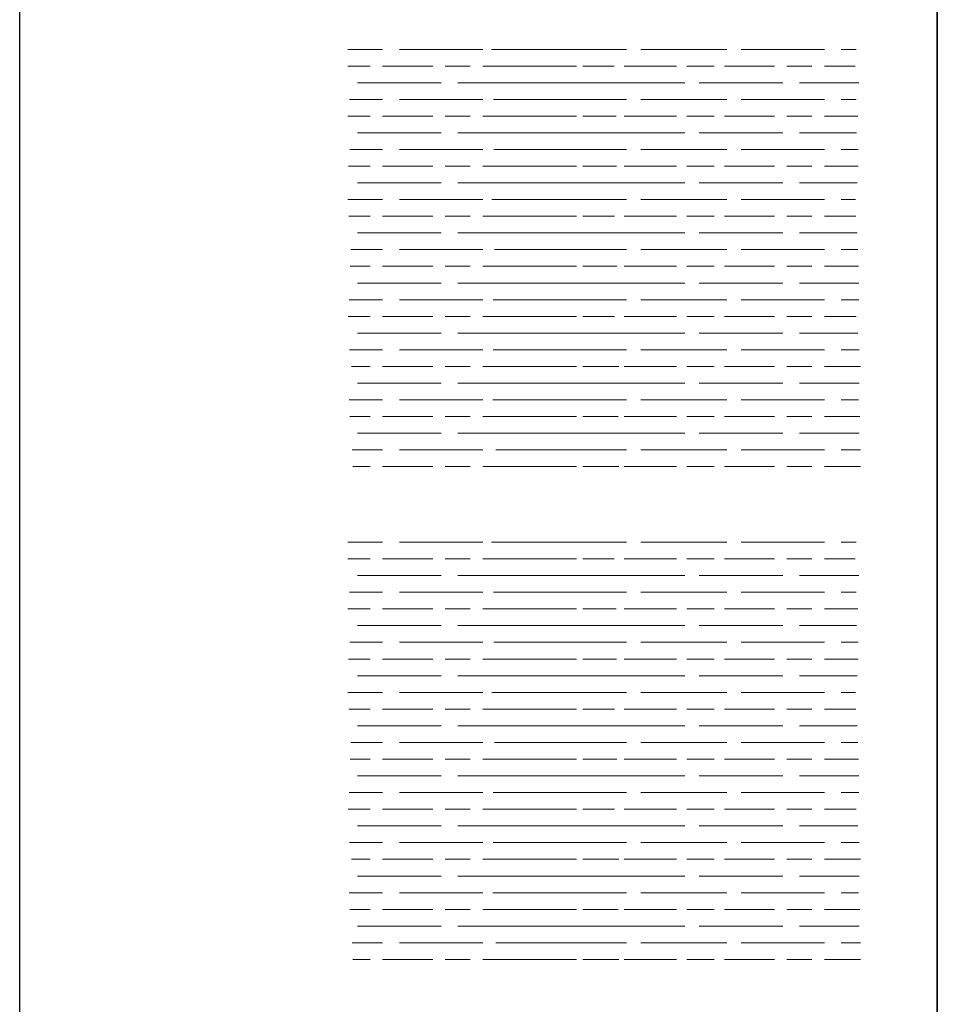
# Model space of a CAD drawing. Header units: millimetres. Extents: x 251300 to 581040, y -9130 to 111283.
# Tile 15 of 57: x 283422 to 284522, y 25946 to 27125. Entities that reach past the tile are written whole.
import ezdxf

# ---------------------------------------------------------------- set-up
doc = ezdxf.new("R2010")
doc.units = ezdxf.units.MM
for name, color, linetype, lineweight in [('APPARAAT1', 2, 'Continuous', 25), ('BWK MUREN', 3, 'Continuous', 35), ('HATCH PS', 252, 'Continuous', 5)]:
    doc.layers.add(name, color=color, linetype=linetype, lineweight=lineweight)

msp = doc.modelspace()

# ---------------------------------------------------------------- hatches: boundary and pattern name
at = {"layer": 'HATCH PS'}
h = msp.add_hatch(dxfattribs=at)
h.set_pattern_fill('GOST_WOOD', color=42, scale=10, angle=-89.9998)
h.set_pattern_definition([(0.0002, (277997.176, 29069.874), (0.0002, -60), [100, -20]), (0.0002, (277977.176, 29049.874), (0.0002, -60), [60, -15, 30, -15]), (0.0002, (277947.176, 29029.874), (0.0002, -60), [100, -20])])
h.paths.add_polyline_path([(283818, 26969.7), (283815.6, 26981.6), (283815.3, 26983.2), (283815.3, 27004.7), (283815.6, 27011.3), (283818, 27019.6), (283816.8, 27044.5), (283815.6, 27058.7), (283815.3, 27061.7), (283815.3, 27093.5), (283816.3, 27099.5), (283824.1, 27099.9), (283838.5, 27101.5), (283856.7, 27099.9), (283874, 27097.4), (283892.1, 27101.1), (283911.1, 27101.5), (283925.1, 27101.1), (283944, 27100.3), (283956.4, 27101.1), (283970.8, 27100.7), (283979.5, 27101.1), (283993.9, 27099.1), (284003.4, 27099.9), (284013.3, 27101.1), (284035.9, 27099.1), (284045.8, 27101.1), (284059.8, 27101.9), (284073.4, 27100.7), (284086.2, 27101.9), (284097.3, 27101.5), (284114.7, 27101.5), (284127.9, 27102.1), (284134.4, 27101.5), (284136.2, 27101.9), (284135, 27086), (284133.9, 27065.9), (284138.6, 27050.4), (284135, 27027.9), (284137.4, 27008.9), (284135, 26982.8), (284138.6, 26965), (284136.2, 26923.5), (284133.9, 26904.5), (284136.2, 26872.4), (284137.4, 26840.4), (284138.6, 26822.6), (284138.6, 26790.6), (284135, 26770.4), (284138.6, 26734.8), (284140.3, 26714.9), (284140.3, 26700.9), (284137.4, 26679), (284139.8, 26651.7), (284138.6, 26626.8), (284140.3, 26615.7), (284140.3, 26578.4), (284139.8, 26572.7), (284098.4, 26572.7), (284093.2, 26573.2), (284088.3, 26572.7), (284053.1, 26572.7), (284051.2, 26572.8), (284049.2, 26572.7), (284040, 26572.7), (284032.6, 26573.6), (284020.7, 26572.7), (283960.6, 26572.7), (283957.2, 26573.2), (283950.6, 26572.7), (283906.8, 26572.7), (283906.1, 26572.8), (283882.2, 26572.8), (283855, 26572.7), (283854.6, 26572.8), (283853.8, 26572.7), (283820.8, 26572.7), (283821.5, 26578.2), (283821.5, 26593.6), (283820.3, 26615), (283819.2, 26628), (283816.8, 26673.1), (283819.2, 26695.6), (283820.3, 26707.5), (283816.8, 26721.7), (283818, 26737.2), (283816.8, 26751.4), (283815.6, 26771.6), (283816.8, 26782.3), (283818, 26809.6), (283818, 26821.4), (283819.2, 26854.6), (283818, 26876), (283816.8, 26890.2), (283815.6, 26906.9), (283815.6, 26944.8)])
h = msp.add_hatch(dxfattribs=at)
h.set_pattern_fill('GOST_WOOD', color=42, scale=10, angle=-89.9998)
h.set_pattern_definition([(0.0002, (278169.59, 29069.874), (0.0002, -60), [100, -20]), (0.0002, (278149.59, 29049.874), (0.0002, -60), [60, -15, 30, -15]), (0.0002, (278119.59, 29029.874), (0.0002, -60), [100, -20])])
h.paths.add_polyline_path([(283990.4, 26969.7), (283988, 26981.6), (283987.7, 26983.2), (283987.7, 27004.7), (283988, 27011.3), (283990.4, 27019.6), (283989.2, 27044.5), (283988, 27058.7), (283987.7, 27061.7), (283987.7, 27093.5), (283988.7, 27099.5), (283996.5, 27099.9), (284010.9, 27101.5), (284029.1, 27099.9), (284046.4, 27097.4), (284064.5, 27101.1), (284083.5, 27101.5), (284097.5, 27101.1), (284116.4, 27100.3), (284128.8, 27101.1), (284143.2, 27100.7), (284151.9, 27101.1), (284166.3, 27099.1), (284175.8, 27099.9), (284185.7, 27101.1), (284208.4, 27099.1), (284218.2, 27101.1), (284232.3, 27101.9), (284245.9, 27100.7), (284258.6, 27101.9), (284269.8, 27101.5), (284287.1, 27101.5), (284300.3, 27102.1), (284306.9, 27101.5), (284308.6, 27101.9), (284307.5, 27086), (284306.3, 27065.9), (284311, 27050.4), (284307.5, 27027.9), (284309.8, 27008.9), (284307.5, 26982.8), (284311, 26965), (284308.6, 26923.5), (284306.3, 26904.5), (284308.6, 26872.4), (284309.8, 26840.4), (284311, 26822.6), (284311, 26790.6), (284307.5, 26770.4), (284311, 26734.8), (284312.7, 26714.9), (284312.7, 26700.9), (284309.8, 26679), (284312.2, 26651.7), (284311, 26626.8), (284312.7, 26615.7), (284312.7, 26578.4), (284312.2, 26572.7), (284270.8, 26572.7), (284265.6, 26573.2), (284260.7, 26572.7), (284225.5, 26572.7), (284223.6, 26572.8), (284221.6, 26572.7), (284212.4, 26572.7), (284205.1, 26573.6), (284193.1, 26572.7), (284133, 26572.7), (284129.6, 26573.2), (284123, 26572.7), (284079.3, 26572.7), (284078.5, 26572.8), (284054.6, 26572.8), (284027.5, 26572.7), (284027, 26572.8), (284026.2, 26572.7), (283993.3, 26572.7), (283993.9, 26578.2), (283993.9, 26593.6), (283992.8, 26615), (283991.6, 26628), (283989.2, 26673.1), (283991.6, 26695.6), (283992.8, 26707.5), (283989.2, 26721.7), (283990.4, 26737.2), (283989.2, 26751.4), (283988, 26771.6), (283989.2, 26782.3), (283990.4, 26809.6), (283990.4, 26821.4), (283991.6, 26854.6), (283990.4, 26876), (283989.2, 26890.2), (283988, 26906.9), (283988, 26944.8)])
h = msp.add_hatch(dxfattribs=at)
h.set_pattern_fill('GOST_WOOD', color=42, scale=10, angle=-89.9998)
h.set_pattern_definition([(0.0002, (278286.764, 29069.874), (0.0002, -60), [100, -20]), (0.0002, (278266.764, 29049.874), (0.0002, -60), [60, -15, 30, -15]), (0.0002, (278236.764, 29029.874), (0.0002, -60), [100, -20])])
h.paths.add_polyline_path([(284107.6, 26969.7), (284105.2, 26981.6), (284104.9, 26983.2), (284104.9, 27004.7), (284105.2, 27011.3), (284107.6, 27019.6), (284106.4, 27044.5), (284105.2, 27058.7), (284104.9, 27061.7), (284104.9, 27093.5), (284105.8, 27099.5), (284113.7, 27099.9), (284128.1, 27101.5), (284146.2, 27099.9), (284163.6, 27097.4), (284181.7, 27101.1), (284200.6, 27101.5), (284214.7, 27101.1), (284233.6, 27100.3), (284246, 27101.1), (284260.4, 27100.7), (284269.1, 27101.1), (284283.5, 27099.1), (284293, 27099.9), (284302.9, 27101.1), (284325.5, 27099.1), (284335.4, 27101.1), (284349.4, 27101.9), (284363, 27100.7), (284375.8, 27101.9), (284386.9, 27101.5), (284404.2, 27101.5), (284417.5, 27102.1), (284424, 27101.5), (284425.8, 27101.9), (284424.6, 27086), (284423.4, 27065.9), (284428.2, 27050.4), (284424.6, 27027.9), (284427, 27008.9), (284424.6, 26982.8), (284428.2, 26965), (284425.8, 26923.5), (284423.4, 26904.5), (284425.8, 26872.4), (284427, 26840.4), (284428.2, 26822.6), (284428.2, 26790.6), (284424.6, 26770.4), (284428.2, 26734.8), (284429.9, 26714.9), (284429.9, 26700.9), (284427, 26679), (284429.4, 26651.7), (284428.2, 26626.8), (284429.9, 26615.7), (284429.9, 26578.4), (284429.4, 26572.7), (284388, 26572.7), (284382.8, 26573.2), (284377.9, 26572.7), (284342.7, 26572.7), (284340.8, 26572.8), (284338.7, 26572.7), (284329.6, 26572.7), (284322.2, 26573.6), (284310.3, 26572.7), (284250.2, 26572.7), (284246.8, 26573.2), (284240.2, 26572.7), (284196.4, 26572.7), (284195.7, 26572.8), (284171.8, 26572.8), (284144.6, 26572.7), (284144.2, 26572.8), (284143.4, 26572.7), (284110.4, 26572.7), (284111.1, 26578.2), (284111.1, 26593.6), (284109.9, 26615), (284108.7, 26628), (284106.4, 26673.1), (284108.7, 26695.6), (284109.9, 26707.5), (284106.4, 26721.7), (284107.6, 26737.2), (284106.4, 26751.4), (284105.2, 26771.6), (284106.4, 26782.3), (284107.6, 26809.6), (284107.6, 26821.4), (284108.7, 26854.6), (284107.6, 26876), (284106.4, 26890.2), (284105.2, 26906.9), (284105.2, 26944.8)])
h = msp.add_hatch(dxfattribs=at)
h.set_pattern_fill('GOST_WOOD', color=42, scale=10, angle=-89.9998)
h.set_pattern_definition([(0.0002, (277997.176, 28479.36), (0.0002, -60), [100, -20]), (0.0002, (277977.176, 28459.36), (0.0002, -60), [60, -15, 30, -15]), (0.0002, (277947.176, 28439.36), (0.0002, -60), [100, -20])])
h.paths.add_polyline_path([(283818, 26379.2), (283815.6, 26391.1), (283815.3, 26392.7), (283815.3, 26414.2), (283815.6, 26420.8), (283818, 26429.1), (283816.8, 26454), (283815.6, 26468.2), (283815.3, 26471.2), (283815.3, 26503), (283816.3, 26509), (283824.1, 26509.4), (283838.5, 26511), (283856.7, 26509.4), (283874, 26506.9), (283892.1, 26510.6), (283911.1, 26511), (283925.1, 26510.6), (283944, 26509.8), (283956.4, 26510.6), (283970.8, 26510.2), (283979.5, 26510.6), (283993.9, 26508.5), (284003.4, 26509.4), (284013.3, 26510.6), (284035.9, 26508.5), (284045.8, 26510.6), (284059.8, 26511.4), (284073.4, 26510.2), (284086.2, 26511.4), (284097.3, 26511), (284114.7, 26511), (284127.9, 26511.6), (284134.4, 26511), (284136.2, 26511.4), (284135, 26495.5), (284133.9, 26475.3), (284138.6, 26459.9), (284135, 26437.4), (284137.4, 26418.4), (284135, 26392.3), (284138.6, 26374.5), (284136.2, 26332.9), (284133.9, 26314), (284136.2, 26281.9), (284137.4, 26249.9), (284138.6, 26232.1), (284138.6, 26200.1), (284135, 26179.9), (284138.6, 26144.3), (284140.3, 26124.3), (284140.3, 26110.3), (284137.4, 26088.5), (284139.8, 26061.2), (284138.6, 26036.3), (284140.3, 26025.2), (284140.3, 25987.9), (284139.8, 25982.2), (284098.4, 25982.2), (284093.2, 25982.7), (284088.3, 25982.2), (284053.1, 25982.2), (284051.2, 25982.3), (284049.2, 25982.2), (284040, 25982.2), (284032.6, 25983.1), (284020.7, 25982.2), (283960.6, 25982.2), (283957.2, 25982.7), (283950.6, 25982.2), (283906.8, 25982.2), (283906.1, 25982.3), (283882.2, 25982.3), (283855, 25982.2), (283854.6, 25982.3), (283853.8, 25982.2), (283820.8, 25982.2), (283821.5, 25987.7), (283821.5, 26003.1), (283820.3, 26024.4), (283819.2, 26037.5), (283816.8, 26082.6), (283819.2, 26105.1), (283820.3, 26117), (283816.8, 26131.2), (283818, 26146.7), (283816.8, 26160.9), (283815.6, 26181.1), (283816.8, 26191.7), (283818, 26219), (283818, 26230.9), (283819.2, 26264.1), (283818, 26285.5), (283816.8, 26299.7), (283815.6, 26316.3), (283815.6, 26354.3)])
h = msp.add_hatch(dxfattribs=at)
h.set_pattern_fill('GOST_WOOD', color=42, scale=10, angle=-89.9998)
h.set_pattern_definition([(0.0002, (278169.59, 28479.36), (0.0002, -60), [100, -20]), (0.0002, (278149.59, 28459.36), (0.0002, -60), [60, -15, 30, -15]), (0.0002, (278119.59, 28439.36), (0.0002, -60), [100, -20])])
h.paths.add_polyline_path([(283990.4, 26379.2), (283988, 26391.1), (283987.7, 26392.7), (283987.7, 26414.2), (283988, 26420.8), (283990.4, 26429.1), (283989.2, 26454), (283988, 26468.2), (283987.7, 26471.2), (283987.7, 26503), (283988.7, 26509), (283996.5, 26509.4), (284010.9, 26511), (284029.1, 26509.4), (284046.4, 26506.9), (284064.5, 26510.6), (284083.5, 26511), (284097.5, 26510.6), (284116.4, 26509.8), (284128.8, 26510.6), (284143.2, 26510.2), (284151.9, 26510.6), (284166.3, 26508.5), (284175.8, 26509.4), (284185.7, 26510.6), (284208.4, 26508.5), (284218.2, 26510.6), (284232.3, 26511.4), (284245.9, 26510.2), (284258.6, 26511.4), (284269.8, 26511), (284287.1, 26511), (284300.3, 26511.6), (284306.9, 26511), (284308.6, 26511.4), (284307.5, 26495.5), (284306.3, 26475.3), (284311, 26459.9), (284307.5, 26437.4), (284309.8, 26418.4), (284307.5, 26392.3), (284311, 26374.5), (284308.6, 26332.9), (284306.3, 26314), (284308.6, 26281.9), (284309.8, 26249.9), (284311, 26232.1), (284311, 26200.1), (284307.5, 26179.9), (284311, 26144.3), (284312.7, 26124.3), (284312.7, 26110.3), (284309.8, 26088.5), (284312.2, 26061.2), (284311, 26036.3), (284312.7, 26025.2), (284312.7, 25987.9), (284312.2, 25982.2), (284270.8, 25982.2), (284265.6, 25982.7), (284260.7, 25982.2), (284225.5, 25982.2), (284223.6, 25982.3), (284221.6, 25982.2), (284212.4, 25982.2), (284205.1, 25983.1), (284193.1, 25982.2), (284133, 25982.2), (284129.6, 25982.7), (284123, 25982.2), (284079.3, 25982.2), (284078.5, 25982.3), (284054.6, 25982.3), (284027.5, 25982.2), (284027, 25982.3), (284026.2, 25982.2), (283993.3, 25982.2), (283993.9, 25987.7), (283993.9, 26003.1), (283992.8, 26024.4), (283991.6, 26037.5), (283989.2, 26082.6), (283991.6, 26105.1), (283992.8, 26117), (283989.2, 26131.2), (283990.4, 26146.7), (283989.2, 26160.9), (283988, 26181.1), (283989.2, 26191.7), (283990.4, 26219), (283990.4, 26230.9), (283991.6, 26264.1), (283990.4, 26285.5), (283989.2, 26299.7), (283988, 26316.3), (283988, 26354.3)])
h = msp.add_hatch(dxfattribs=at)
h.set_pattern_fill('GOST_WOOD', color=42, scale=10, angle=-89.9998)
h.set_pattern_definition([(0.0002, (278286.764, 28479.36), (0.0002, -60), [100, -20]), (0.0002, (278266.764, 28459.36), (0.0002, -60), [60, -15, 30, -15]), (0.0002, (278236.764, 28439.36), (0.0002, -60), [100, -20])])
h.paths.add_polyline_path([(284107.6, 26379.2), (284105.2, 26391.1), (284104.9, 26392.7), (284104.9, 26414.2), (284105.2, 26420.8), (284107.6, 26429.1), (284106.4, 26454), (284105.2, 26468.2), (284104.9, 26471.2), (284104.9, 26503), (284105.8, 26509), (284113.7, 26509.4), (284128.1, 26511), (284146.2, 26509.4), (284163.6, 26506.9), (284181.7, 26510.6), (284200.6, 26511), (284214.7, 26510.6), (284233.6, 26509.8), (284246, 26510.6), (284260.4, 26510.2), (284269.1, 26510.6), (284283.5, 26508.5), (284293, 26509.4), (284302.9, 26510.6), (284325.5, 26508.5), (284335.4, 26510.6), (284349.4, 26511.4), (284363, 26510.2), (284375.8, 26511.4), (284386.9, 26511), (284404.2, 26511), (284417.5, 26511.6), (284424, 26511), (284425.8, 26511.4), (284424.6, 26495.5), (284423.4, 26475.3), (284428.2, 26459.9), (284424.6, 26437.4), (284427, 26418.4), (284424.6, 26392.3), (284428.2, 26374.5), (284425.8, 26332.9), (284423.4, 26314), (284425.8, 26281.9), (284427, 26249.9), (284428.2, 26232.1), (284428.2, 26200.1), (284424.6, 26179.9), (284428.2, 26144.3), (284429.9, 26124.3), (284429.9, 26110.3), (284427, 26088.5), (284429.4, 26061.2), (284428.2, 26036.3), (284429.9, 26025.2), (284429.9, 25987.9), (284429.4, 25982.2), (284388, 25982.2), (284382.8, 25982.7), (284377.9, 25982.2), (284342.7, 25982.2), (284340.8, 25982.3), (284338.7, 25982.2), (284329.6, 25982.2), (284322.2, 25983.1), (284310.3, 25982.2), (284250.2, 25982.2), (284246.8, 25982.7), (284240.2, 25982.2), (284196.4, 25982.2), (284195.7, 25982.3), (284171.8, 25982.3), (284144.6, 25982.2), (284144.2, 25982.3), (284143.4, 25982.2), (284110.4, 25982.2), (284111.1, 25987.7), (284111.1, 26003.1), (284109.9, 26024.4), (284108.7, 26037.5), (284106.4, 26082.6), (284108.7, 26105.1), (284109.9, 26117), (284106.4, 26131.2), (284107.6, 26146.7), (284106.4, 26160.9), (284105.2, 26181.1), (284106.4, 26191.7), (284107.6, 26219), (284107.6, 26230.9), (284108.7, 26264.1), (284107.6, 26285.5), (284106.4, 26299.7), (284105.2, 26316.3), (284105.2, 26354.3)])

# ---------------------------------------------------------------- linework, layer by layer
at = {"layer": 'APPARAAT1'}
msp.add_lwpolyline([(284522.1, 23112.6), (283422.1, 23112.6), (283422.1, 29963.8), (284522.1, 29963.8)], close=True, dxfattribs=at)
at = {"layer": 'BWK MUREN'}
msp.add_line((284522.1, 22162.6), (284522.1, 30013.8), dxfattribs=at)

doc.saveas('drawing.dxf')
